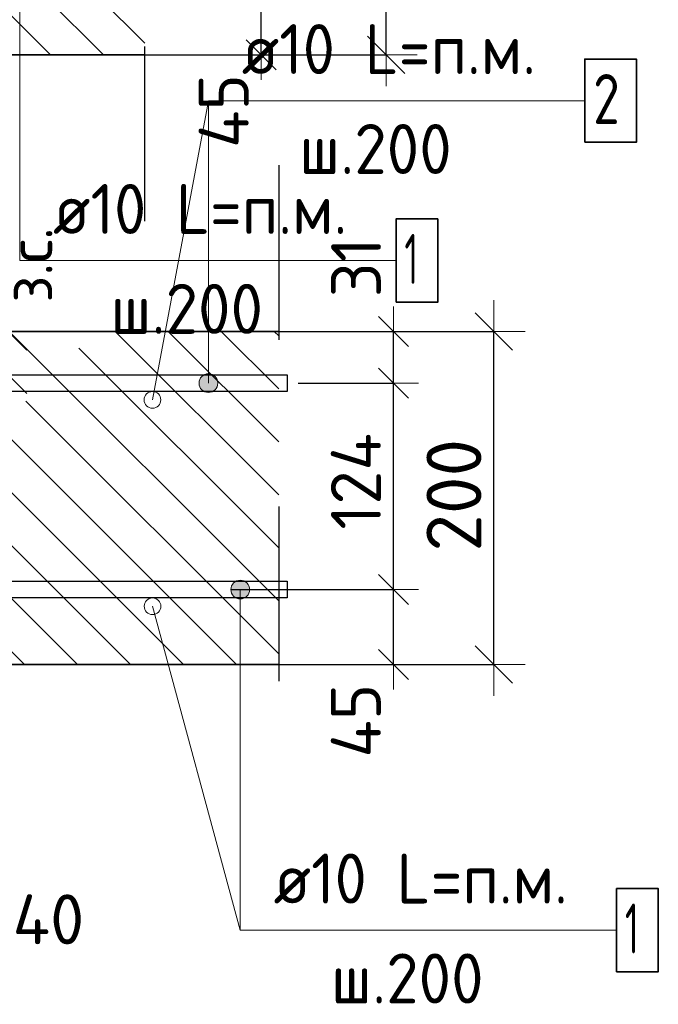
# Model space of a CAD drawing. Header units: metres. Extents: x -38 to 97, y -15 to 21.
# Tile 24 of 87: x 72.644 to 73.028, y 2.848 to 3.439. Entities that reach past the tile are written whole.
import ezdxf

# ---------------------------------------------------------------- set-up
doc = ezdxf.new("R2010")
doc.units = ezdxf.units.M
doc.header["$PDMODE"] = 65
doc.linetypes.add('______4', pattern=[0.135, 0.105, -0.03])
for name, color, linetype, lineweight in [('XR$3$Арм. стержнями нижней зоны', 180, 'Continuous', 35), ('XR$3$Размерная линия (1)', 7, 'Continuous', 13), ('XR$3$Размерная линия_ общее', 7, 'Continuous', 13), ('XR$5$Арм. стержнями верхней зоны', 180, 'Continuous', 35), ('XR$5$Арм. стержнями нижней зоны', 180, 'Continuous', 35), ('XR$5$Арм.стержн. Арматура края', 96, 'Continuous', 35), ('XR$5$Размерная линия (1)', 7, 'Continuous', 13), ('XR$5$Размерная линия_ общее', 7, 'Continuous', 13)]:
    doc.layers.add(name, color=color, linetype=linetype, lineweight=lineweight)
doc.styles.add('ISOCPEUR', font='txt')
doc.dimstyles.new('DIMSTYLE_11', dxfattribs={"dimtxt": 0.033, "dimasz": 0.0375, "dimexe": 0, "dimexo": 0, "dimgap": 0.0165, "dimtad": 2, "dimdec": 0, "dimlfac": 1000, "dimrnd": 1, "dimzin": 12, "dimdsep": 46, "dimtxsty": 'ISOCPEUR', "dimblk1": 'ALL_ML_STRICH', "dimblk2": 'ALL_ML_STRICH', "dimsah": 1, "dimcen": 0, "dimclrd": 7, "dimclre": 256, "dimclrt": 7, "dimadec": 0, "dimazin": 0, "dimtfac": 1, "dimtdec": 0, "dimtix": 1, "dimtmove": 2, "dimatfit": 3, "dimfxl": 0, "dimtvp": 1.2, "dimtzin": 0, "dimlwd": 0, "dimlwe": -3, "dimarcsym": 0})
doc.dimstyles.new('DIMSTYLE_12', dxfattribs={"dimtxt": 0.03, "dimasz": 0.03, "dimexe": 0, "dimexo": 0, "dimgap": 0.015, "dimtad": 2, "dimdec": 0, "dimlfac": 1000, "dimrnd": 1, "dimzin": 12, "dimdsep": 46, "dimtxsty": 'ISOCPEUR', "dimblk1": 'ALL_ML_STRICH', "dimblk2": 'ALL_ML_STRICH', "dimsah": 1, "dimcen": 0, "dimclrd": 7, "dimclre": 256, "dimclrt": 7, "dimadec": 0, "dimazin": 0, "dimtfac": 1, "dimtdec": 0, "dimtix": 1, "dimtmove": 2, "dimatfit": 3, "dimfxl": 0, "dimtzin": 0, "dimlwd": 0, "dimlwe": -3, "dimarcsym": 0})
doc.dimstyles.new('DIMSTYLE_14', dxfattribs={"dimtxt": 0.03, "dimasz": 0.03, "dimexe": 0, "dimexo": 0, "dimgap": 0.015, "dimtad": 2, "dimdec": 0, "dimlfac": 1000, "dimrnd": 1, "dimzin": 12, "dimdsep": 46, "dimtxsty": 'ISOCPEUR', "dimblk1": 'ALL_ML_STRICH', "dimblk2": 'ALL_ML_STRICH', "dimsah": 1, "dimcen": 0, "dimclrd": 7, "dimclre": 256, "dimclrt": 7, "dimadec": 0, "dimazin": 0, "dimtfac": 1, "dimtdec": 0, "dimtix": 1, "dimtmove": 2, "dimatfit": 3, "dimfxl": 0, "dimtvp": 1.2, "dimtzin": 0, "dimlwd": 0, "dimlwe": -3, "dimarcsym": 0})
doc.dimstyles.new('DIMSTYLE_8', dxfattribs={"dimtxt": 0.033, "dimasz": 0.0375, "dimexe": 0, "dimexo": 0, "dimgap": 0.0165, "dimtad": 2, "dimdec": 0, "dimlfac": 1000, "dimrnd": 1, "dimzin": 12, "dimdsep": 46, "dimtxsty": 'ISOCPEUR', "dimblk1": 'ALL_ML_STRICH', "dimblk2": 'ALL_ML_STRICH', "dimsah": 1, "dimcen": 0, "dimclrd": 7, "dimclre": 256, "dimclrt": 7, "dimadec": 0, "dimazin": 0, "dimtfac": 1, "dimtdec": 0, "dimtix": 1, "dimtmove": 2, "dimatfit": 3, "dimfxl": 0, "dimtzin": 0, "dimlwd": 0, "dimlwe": -3, "dimarcsym": 0})
pattern_1 = [(135, (0, 0), (-0.031819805, -0.031819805), [0.4, -0.05, 0, -0.05]), (135, (-0.01591, -0.01591), (-0.031819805, -0.031819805), [0.8, -0.1, 0.1, -0.1])]

# ---------------------------------------------------------------- blocks, each defined once
blk = doc.blocks.new('ALL_ML_STRICH')
at = {"color": 0, "linetype": 'ByBlock', "lineweight": -2}
for p, q in [((0, -0.5), (0, 0.5)), ((-0.3, -0.3), (0.3, 0.3)), ((-1, 0), (0.5, 0))]:
    blk.add_line(p, q, dxfattribs=at)
blk = doc.blocks.new('*D95')
at = {"layer": 'DEFPOINTS', "color": 7, "linetype": 'Continuous', "lineweight": 13, "transparency": 33554687}
for p in [(72.69287, 3.61831), (72.69287, 3.41831), (72.86441, 3.41831)]:
    blk.add_point(p, dxfattribs=at)
at = {"layer": 'XR$3$Размерная линия_ общее', "color": 253, "linetype": 'Continuous', "lineweight": -2, "true_color": 0xa0a0a0, "transparency": 33554687}
for p, q in [((72.71287, 3.61831), (72.86441, 3.61831)), ((72.71287, 3.41831), (72.86441, 3.41831))]:
    blk.add_line(p, q, dxfattribs=at)
at = {"layer": 'XR$3$Размерная линия_ общее', "color": 7, "linetype": 'Continuous', "lineweight": -2, "transparency": 33554687}
blk.add_line((72.86441, 3.41831), (72.86441, 3.61831), dxfattribs=at)
at = {"layer": 'XR$3$Размерная линия_ общее', "color": 7, "linetype": 'Continuous', "lineweight": 13, "transparency": 33554687, "xscale": 0.0375, "yscale": 0.0375, "zscale": 0.0375}
for p, rotation in [((72.86441, 3.61831), 90), ((72.86441, 3.41831), 270)]:
    blk.add_blockref('ALL_ML_STRICH', p, dxfattribs=dict(at, rotation=rotation))
at = {"layer": 'XR$3$Размерная линия_ общее', "color": 7, "linetype": 'Continuous', "lineweight": 13, "transparency": 33554687, "insert": (72.84041, 3.51996), "char_height": 0.033, "width": 0.099, "attachment_point": 5, "rotation": 90, "style": 'ISOCPEUR'}
blk.add_mtext('\\A1;{200}', dxfattribs=at)
blk = doc.blocks.new('*D213')
at = {"layer": 'DEFPOINTS', "color": 7, "linetype": 'Continuous', "lineweight": 13, "transparency": 33554687}
for p in [(72.69675, 3.46331), (72.7096, 3.41831), (72.78941, 3.41831)]:
    blk.add_point(p, dxfattribs=at)
at = {"layer": 'XR$3$Размерная линия (1)', "color": 9, "linetype": 'Continuous', "lineweight": -2, "true_color": 0xc7c7c7, "transparency": 33554687}
for p, q in [((72.71675, 3.46331), (72.78941, 3.46331)), ((72.7296, 3.41831), (72.78941, 3.41831))]:
    blk.add_line(p, q, dxfattribs=at)
at = {"layer": 'XR$3$Размерная линия (1)', "color": 7, "linetype": 'Continuous', "lineweight": -2, "transparency": 33554687}
blk.add_line((72.78941, 3.41831), (72.78941, 3.46331), dxfattribs=at)
at = {"layer": 'XR$3$Размерная линия (1)', "color": 7, "linetype": 'Continuous', "lineweight": 13, "transparency": 33554687, "xscale": 0.03, "yscale": 0.03, "zscale": 0.03}
for p, rotation in [((72.78941, 3.46331), 90), ((72.78941, 3.41831), 270)]:
    blk.add_blockref('ALL_ML_STRICH', p, dxfattribs=dict(at, rotation=rotation))
at = {"layer": 'XR$3$Размерная линия (1)', "color": 7, "linetype": 'Continuous', "lineweight": 13, "transparency": 33554687, "insert": (72.76691, 3.38455), "char_height": 0.03, "width": 0.06, "attachment_point": 5, "rotation": 90, "style": 'ISOCPEUR'}
blk.add_mtext('\\A1;{45}', dxfattribs=at)
blk = doc.blocks.new('*D431')
at = {"layer": 'DEFPOINTS', "color": 7, "linetype": 'Continuous', "lineweight": 13, "transparency": 33554687}
for p in [(72.58136, 2.99213), (72.62132, 2.95213), (72.58136, 2.87689)]:
    blk.add_point(p, dxfattribs=at)
at = {"layer": 'XR$5$Размерная линия (1)', "color": 9, "linetype": 'Continuous', "lineweight": -2, "true_color": 0xc7c7c7, "transparency": 33554687}
for p, q in [((72.58136, 2.97213), (72.58136, 2.87689)), ((72.62132, 2.93213), (72.62132, 2.87689))]:
    blk.add_line(p, q, dxfattribs=at)
at = {"layer": 'XR$5$Размерная линия (1)', "color": 7, "linetype": 'Continuous', "lineweight": -2, "transparency": 33554687}
blk.add_line((72.58136, 2.87689), (72.62132, 2.87689), dxfattribs=at)
at = {"layer": 'XR$5$Размерная линия (1)', "color": 7, "linetype": 'Continuous', "lineweight": 13, "transparency": 33554687, "xscale": 0.03, "yscale": 0.03, "zscale": 0.03, "rotation": 180}
blk.add_blockref('ALL_ML_STRICH', (72.58136, 2.87689), dxfattribs=at)
at = {"layer": 'XR$5$Размерная линия (1)', "color": 7, "linetype": 'Continuous', "lineweight": 13, "transparency": 33554687, "xscale": 0.03, "yscale": 0.03, "zscale": 0.03}
blk.add_blockref('ALL_ML_STRICH', (72.62132, 2.87689), dxfattribs=at)
at = {"layer": 'XR$5$Размерная линия (1)', "color": 7, "linetype": 'Continuous', "lineweight": 13, "transparency": 33554687, "insert": (72.66166, 2.89909), "char_height": 0.03, "width": 0.06, "attachment_point": 5, "style": 'ISOCPEUR'}
blk.add_mtext('\\A1;{40}', dxfattribs=at)
blk = doc.blocks.new('*D438')
at = {"layer": 'DEFPOINTS', "color": 7, "linetype": 'Continuous', "lineweight": 13, "transparency": 33554687}
for p in [(72.59748, 3.25213), (72.59748, 3.22613), (72.63747, 3.22613)]:
    blk.add_point(p, dxfattribs=at)
at = {"layer": 'XR$5$Размерная линия_ общее', "color": 253, "linetype": 'Continuous', "lineweight": -2, "true_color": 0xa0a0a0, "transparency": 33554687}
for p, q in [((72.61748, 3.25213), (72.63747, 3.25213)), ((72.61748, 3.22613), (72.63747, 3.22613))]:
    blk.add_line(p, q, dxfattribs=at)
at = {"layer": 'XR$5$Размерная линия_ общее', "color": 7, "linetype": 'Continuous', "lineweight": -2, "transparency": 33554687}
blk.add_line((72.63747, 3.22613), (72.63747, 3.25213), dxfattribs=at)
at = {"layer": 'XR$5$Размерная линия_ общее', "color": 7, "linetype": 'Continuous', "lineweight": 13, "transparency": 33554687, "xscale": 0.0375, "yscale": 0.0375, "zscale": 0.0375}
for p, rotation in [((72.63747, 3.25213), 90), ((72.63747, 3.22613), 270)]:
    blk.add_blockref('ALL_ML_STRICH', p, dxfattribs=dict(at, rotation=rotation))
at = {"layer": 'XR$5$Размерная линия_ общее', "color": 7, "linetype": 'Continuous', "lineweight": 13, "transparency": 33554687, "insert": (72.637, 3.26949), "char_height": 0.027, "width": 0.00135, "attachment_point": 1, "rotation": 90, "line_spacing_factor": 0.60241, "style": 'ISOCPEUR'}
blk.add_mtext('з.с.', dxfattribs=at)
at = {"layer": 'XR$5$Размерная линия_ общее', "color": 7, "linetype": 'Continuous', "lineweight": 13, "transparency": 33554687, "insert": (72.61347, 3.28985), "char_height": 0.033, "width": 0.066, "attachment_point": 5, "rotation": 90, "style": 'ISOCPEUR'}
blk.add_mtext('\\A1;{26}', dxfattribs=at)
blk = doc.blocks.new('*D477')
at = {"layer": 'DEFPOINTS', "color": 7, "linetype": 'Continuous', "lineweight": 13, "transparency": 33554687}
for p in [(72.7476, 3.25213), (72.7476, 3.05213), (72.92915, 3.05213)]:
    blk.add_point(p, dxfattribs=at)
at = {"layer": 'XR$5$Размерная линия_ общее', "color": 253, "linetype": 'Continuous', "lineweight": -2, "true_color": 0xa0a0a0, "transparency": 33554687}
for p, q in [((72.7676, 3.25213), (72.92915, 3.25213)), ((72.7676, 3.05213), (72.92915, 3.05213))]:
    blk.add_line(p, q, dxfattribs=at)
at = {"layer": 'XR$5$Размерная линия_ общее', "color": 7, "linetype": 'Continuous', "lineweight": -2, "transparency": 33554687}
blk.add_line((72.92915, 3.05213), (72.92915, 3.25213), dxfattribs=at)
at = {"layer": 'XR$5$Размерная линия_ общее', "color": 7, "linetype": 'Continuous', "lineweight": 13, "transparency": 33554687, "xscale": 0.0375, "yscale": 0.0375, "zscale": 0.0375}
for p, rotation in [((72.92915, 3.25213), 90), ((72.92915, 3.05213), 270)]:
    blk.add_blockref('ALL_ML_STRICH', p, dxfattribs=dict(at, rotation=rotation))
at = {"layer": 'XR$5$Размерная линия_ общее', "color": 7, "linetype": 'Continuous', "lineweight": 13, "transparency": 33554687, "insert": (72.90515, 3.15378), "char_height": 0.033, "width": 0.099, "attachment_point": 5, "rotation": 90, "style": 'ISOCPEUR'}
blk.add_mtext('\\A1;{200}', dxfattribs=at)
blk = doc.blocks.new('*D478')
at = {"layer": 'DEFPOINTS', "color": 7, "linetype": 'Continuous', "lineweight": 13, "transparency": 33554687}
for p in [(72.75149, 3.09713), (72.76434, 3.05213), (72.86878, 3.05213)]:
    blk.add_point(p, dxfattribs=at)
at = {"layer": 'XR$5$Размерная линия (1)', "color": 9, "linetype": 'Continuous', "lineweight": -2, "true_color": 0xc7c7c7, "transparency": 33554687}
for p, q in [((72.77149, 3.09713), (72.86878, 3.09713)), ((72.78434, 3.05213), (72.86878, 3.05213))]:
    blk.add_line(p, q, dxfattribs=at)
at = {"layer": 'XR$5$Размерная линия (1)', "color": 7, "linetype": 'Continuous', "lineweight": -2, "transparency": 33554687}
blk.add_line((72.86878, 3.05213), (72.86878, 3.09713), dxfattribs=at)
at = {"layer": 'XR$5$Размерная линия (1)', "color": 7, "linetype": 'Continuous', "lineweight": 13, "transparency": 33554687, "xscale": 0.03, "yscale": 0.03, "zscale": 0.03}
for p, rotation in [((72.86878, 3.09713), 90), ((72.86878, 3.05213), 270)]:
    blk.add_blockref('ALL_ML_STRICH', p, dxfattribs=dict(at, rotation=rotation))
at = {"layer": 'XR$5$Размерная линия (1)', "color": 7, "linetype": 'Continuous', "lineweight": 13, "transparency": 33554687, "insert": (72.84628, 3.01837), "char_height": 0.03, "width": 0.06, "attachment_point": 5, "rotation": 90, "style": 'ISOCPEUR'}
blk.add_mtext('\\A1;{45}', dxfattribs=at)
blk = doc.blocks.new('*D479')
at = {"layer": 'DEFPOINTS', "color": 7, "linetype": 'Continuous', "lineweight": 13, "transparency": 33554687}
for p in [(72.79165, 3.22113), (72.75149, 3.09713), (72.86878, 3.09713)]:
    blk.add_point(p, dxfattribs=at)
at = {"layer": 'XR$5$Размерная линия (1)', "color": 9, "linetype": 'Continuous', "lineweight": -2, "true_color": 0xc7c7c7, "transparency": 33554687}
for p, q in [((72.81165, 3.22113), (72.86878, 3.22113)), ((72.77149, 3.09713), (72.86878, 3.09713))]:
    blk.add_line(p, q, dxfattribs=at)
at = {"layer": 'XR$5$Размерная линия (1)', "color": 7, "linetype": 'Continuous', "lineweight": -2, "transparency": 33554687}
blk.add_line((72.86878, 3.09713), (72.86878, 3.22113), dxfattribs=at)
at = {"layer": 'XR$5$Размерная линия (1)', "color": 7, "linetype": 'Continuous', "lineweight": 13, "transparency": 33554687, "xscale": 0.03, "yscale": 0.03, "zscale": 0.03}
for p, rotation in [((72.86878, 3.22113), 90), ((72.86878, 3.09713), 270)]:
    blk.add_blockref('ALL_ML_STRICH', p, dxfattribs=dict(at, rotation=rotation))
at = {"layer": 'XR$5$Размерная линия (1)', "color": 7, "linetype": 'Continuous', "lineweight": 13, "transparency": 33554687, "insert": (72.84628, 3.16213), "char_height": 0.03, "width": 0.09, "attachment_point": 5, "rotation": 90, "style": 'ISOCPEUR'}
blk.add_mtext('\\A1;{124}', dxfattribs=at)
blk = doc.blocks.new('*D480')
at = {"layer": 'DEFPOINTS', "color": 7, "linetype": 'Continuous', "lineweight": 13, "transparency": 33554687}
for p in [(72.74065, 3.25213), (72.79165, 3.22113), (72.86878, 3.22113)]:
    blk.add_point(p, dxfattribs=at)
at = {"layer": 'XR$5$Размерная линия (1)', "color": 9, "linetype": 'Continuous', "lineweight": -2, "true_color": 0xc7c7c7, "transparency": 33554687}
for p, q in [((72.76065, 3.25213), (72.86878, 3.25213)), ((72.81165, 3.22113), (72.86878, 3.22113))]:
    blk.add_line(p, q, dxfattribs=at)
at = {"layer": 'XR$5$Размерная линия (1)', "color": 7, "linetype": 'Continuous', "lineweight": -2, "transparency": 33554687}
blk.add_line((72.86878, 3.22113), (72.86878, 3.25213), dxfattribs=at)
at = {"layer": 'XR$5$Размерная линия (1)', "color": 7, "linetype": 'Continuous', "lineweight": 13, "transparency": 33554687, "xscale": 0.03, "yscale": 0.03, "zscale": 0.03}
for p, rotation in [((72.86878, 3.25213), 90), ((72.86878, 3.22113), 270)]:
    blk.add_blockref('ALL_ML_STRICH', p, dxfattribs=dict(at, rotation=rotation))
at = {"layer": 'XR$5$Размерная линия (1)', "color": 7, "linetype": 'Continuous', "lineweight": 13, "transparency": 33554687, "insert": (72.84638, 3.29071), "char_height": 0.03, "width": 0.06, "attachment_point": 5, "rotation": 90, "style": 'ISOCPEUR'}
blk.add_mtext('\\A1;{31}', dxfattribs=at)

msp = doc.modelspace()

# ---------------------------------------------------------------- hatches: boundary and pattern name
at = {"linetype": 'Continuous', "lineweight": 25, "transparency": 33554687}
h = msp.add_hatch(dxfattribs=at)
h.set_pattern_fill('__________540', scale=0.015, style=0, pattern_type=2)
h.set_pattern_definition(pattern_1)
h.paths.add_polyline_path([(72.34592, 3.61831), (72.34592, 3.41831), (72.71957, 3.41831), (72.71957, 3.61831)], flags=0)
at = {"linetype": 'Continuous', "lineweight": 13, "transparency": 33554687}
h = msp.add_hatch(dxfattribs=at)
h.set_pattern_fill('__________540', scale=0.015, style=0, pattern_type=2)
h.set_pattern_definition(pattern_1)
h.paths.add_polyline_path([(72.37132, 3.25213), (72.37132, 3.05213), (72.79994, 3.05213), (72.79994, 3.25213)], flags=0)
at = {"layer": 'XR$5$Арм. стержнями верхней зоны', "linetype": 'Continuous', "lineweight": 13, "transparency": 33554687}
for points in [[(72.76256, 3.22394), (72.75289, 3.22394), (72.7521, 3.22113)], [(72.76256, 3.22394), (72.7521, 3.22113), (72.76335, 3.22113)], [(72.76054, 3.22596), (72.75491, 3.22596), (72.75289, 3.22394)], [(72.76054, 3.22596), (72.75289, 3.22394), (72.76256, 3.22394)], [(72.75491, 3.22596), (72.76054, 3.22596), (72.75773, 3.22675)], [(72.76335, 3.22113), (72.7521, 3.22113), (72.75289, 3.21831)], [(72.76335, 3.22113), (72.75289, 3.21831), (72.76256, 3.21831)], [(72.76256, 3.21831), (72.75289, 3.21831), (72.75491, 3.21629)], [(72.76256, 3.21831), (72.75491, 3.21629), (72.76054, 3.21629)], [(72.76054, 3.21629), (72.75491, 3.21629), (72.75773, 3.2155)]]:
    msp.add_hatch(color=7, dxfattribs=at).paths.add_polyline_path(points)
at = {"layer": 'XR$5$Арм. стержнями нижней зоны', "linetype": 'Continuous', "lineweight": 13, "transparency": 33554687}
for points in [[(72.77124, 3.09713), (72.78249, 3.09713), (72.7817, 3.09994)], [(72.77124, 3.09713), (72.7817, 3.09994), (72.77202, 3.09994)], [(72.77202, 3.09994), (72.7817, 3.09994), (72.77967, 3.10196)], [(72.77202, 3.09994), (72.77967, 3.10196), (72.77405, 3.10196)], [(72.77405, 3.10196), (72.77967, 3.10196), (72.77686, 3.10275)], [(72.77202, 3.09431), (72.78249, 3.09713), (72.77124, 3.09713)], [(72.77202, 3.09431), (72.7817, 3.09431), (72.78249, 3.09713)], [(72.77405, 3.09229), (72.7817, 3.09431), (72.77202, 3.09431)], [(72.77405, 3.09229), (72.77967, 3.09229), (72.7817, 3.09431)], [(72.77967, 3.09229), (72.77405, 3.09229), (72.77686, 3.0915)]]:
    msp.add_hatch(color=7, dxfattribs=at).paths.add_polyline_path(points)

# ---------------------------------------------------------------- linework, layer by layer
at = {"color": 7, "linetype": '______4', "lineweight": 25, "transparency": 33554687}
for p, q in [((72.71957, 3.31831), (72.71957, 3.71831)), ((72.79994, 3.35213), (72.79994, 2.95213))]:
    msp.add_line(p, q, dxfattribs=at)
at = {"color": 7, "linetype": 'Continuous', "lineweight": 35, "transparency": 33554687}
for p, q in [((72.34592, 3.41831), (72.71957, 3.41831)), ((72.79994, 3.25213), (72.37132, 3.25213)), ((72.62132, 3.05213), (72.79994, 3.05213))]:
    msp.add_line(p, q, dxfattribs=at)
at = {"color": 7, "linetype": 'Continuous', "lineweight": 13, "transparency": 33554687}
for p, q in [((72.72415, 3.21108), (72.75773, 3.39075)), ((72.72419, 3.08708), (72.77686, 2.89259))]:
    msp.add_line(p, q, dxfattribs=at)
for centre in [(72.72415, 3.21108), (72.72419, 3.08708)]:
    msp.add_circle(centre, 0.005, dxfattribs=at)
at = {"layer": 'XR$3$Арм. стержнями нижней зоны', "color": 7, "linetype": 'Continuous', "lineweight": 13, "transparency": 33554687}
for q in [(72.64442, 3.46331), (72.87042, 3.29473)]:
    msp.add_line((72.64442, 3.29473), q, dxfattribs=at)
at = {"layer": 'XR$3$Арм. стержнями нижней зоны', "color": 7, "linetype": 'Continuous', "lineweight": 35, "transparency": 33554687}
msp.add_lwpolyline([(72.87042, 3.26973), (72.89542, 3.26973), (72.89542, 3.31973), (72.87042, 3.31973), (72.87042, 3.26973)], dxfattribs=at)
at = {"layer": 'XR$5$Арм. стержнями верхней зоны', "color": 7, "linetype": 'Continuous', "lineweight": 13, "transparency": 33554687}
for p, q in [((72.75773, 3.39075), (72.98373, 3.39075)), ((72.75773, 3.39075), (72.75773, 3.22113)), ((72.75773, 3.22675), (72.75773, 3.22675)), ((72.7521, 3.22113), (72.7521, 3.22113)), ((72.76335, 3.22113), (72.76335, 3.22113)), ((72.75773, 3.2155), (72.75773, 3.2155))]:
    msp.add_line(p, q, dxfattribs=at)
at = {"layer": 'XR$5$Арм. стержнями верхней зоны', "color": 7, "linetype": 'Continuous', "lineweight": 35, "transparency": 33554687}
msp.add_lwpolyline([(72.98373, 3.36575), (73.01473, 3.36575), (73.01473, 3.41575), (72.98373, 3.41575), (72.98373, 3.36575)], dxfattribs=at)
at = {"layer": 'XR$5$Арм. стержнями верхней зоны', "color": 4, "linetype": 'Continuous', "lineweight": 25, "transparency": 33554687}
msp.add_lwpolyline([(72.39632, 3.22613), (72.80494, 3.22613), (72.80494, 3.21613), (72.39632, 3.21613), (72.39632, 3.22613)], dxfattribs=at)
msp.add_lwpolyline([(72.39632, 3.22613), (72.80494, 3.22613), (72.80494, 3.21613), (72.39632, 3.21613), (72.39632, 3.22613)], dxfattribs=at)
at = {"layer": 'XR$5$Арм. стержнями верхней зоны', "color": 7, "linetype": 'Continuous', "lineweight": 13, "transparency": 33554687}
msp.add_circle((72.75773, 3.22113), 0.00563, dxfattribs=at)
at = {"layer": 'XR$5$Арм. стержнями нижней зоны', "color": 7, "linetype": 'Continuous', "lineweight": 13, "transparency": 33554687}
for p, q in [((72.77686, 3.10275), (72.77686, 3.10275)), ((72.77124, 3.09713), (72.77124, 3.09713)), ((72.77686, 2.89259), (72.77686, 3.09713)), ((72.78249, 3.09713), (72.78249, 3.09713)), ((72.77686, 3.0915), (72.77686, 3.0915)), ((72.77686, 2.89259), (73.00286, 2.89259))]:
    msp.add_line(p, q, dxfattribs=at)
at = {"layer": 'XR$5$Арм. стержнями нижней зоны', "color": 4, "linetype": 'Continuous', "lineweight": 25, "transparency": 33554687}
msp.add_lwpolyline([(72.39632, 3.10213), (72.80494, 3.10213), (72.80494, 3.09213), (72.39632, 3.09213), (72.39632, 3.10213)], dxfattribs=at)
msp.add_lwpolyline([(72.39632, 3.10213), (72.80494, 3.10213), (72.80494, 3.09213), (72.39632, 3.09213), (72.39632, 3.10213)], dxfattribs=at)
at = {"layer": 'XR$5$Арм. стержнями нижней зоны', "color": 7, "linetype": 'Continuous', "lineweight": 35, "transparency": 33554687}
msp.add_lwpolyline([(73.00286, 2.86759), (73.02786, 2.86759), (73.02786, 2.91759), (73.00286, 2.91759), (73.00286, 2.86759)], dxfattribs=at)
at = {"layer": 'XR$5$Арм. стержнями нижней зоны', "color": 7, "linetype": 'Continuous', "lineweight": 13, "transparency": 33554687}
msp.add_circle((72.77686, 3.09713), 0.00563, dxfattribs=at)
at = {"layer": 'XR$5$Арм.стержн. Арматура края', "color": 4, "linetype": 'Continuous', "lineweight": 25, "transparency": 33554687}
for points in [[(72.42488, 3.22613), (72.80494, 3.22613), (72.80494, 3.21613), (72.42558, 3.21613)], [(72.42558, 3.10213), (72.80494, 3.10213), (72.80494, 3.09213)], [(72.80494, 3.09213), (72.42488, 3.09213)]]:
    msp.add_lwpolyline(points, dxfattribs=at)

# ---------------------------------------------------------------- texts
at = {"layer": 'XR$3$Арм. стержнями нижней зоны', "color": 7, "linetype": 'Continuous', "lineweight": 25, "transparency": 33554687, "char_height": 0.03, "attachment_point": 7, "style": 'ISOCPEUR'}
for s, insert, width in [('\\W0.94;ø10 L=п.м.', (72.66442, 3.31073), 0.199983), ('\\W0.56;1', (72.87542, 3.28073), 0.0233333), ('\\W0.95;ш.200 ', (72.69892, 3.25073), 0.1311996)]:
    msp.add_mtext(s, dxfattribs=dict(at, insert=insert, width=width))
at = {"layer": 'XR$5$Арм. стержнями верхней зоны', "color": 7, "linetype": 'Continuous', "lineweight": 25, "transparency": 33554687, "char_height": 0.03, "attachment_point": 7, "style": 'ISOCPEUR'}
for s, insert, width in [('\\W0.94;ø10 L=п.м.', (72.77773, 3.40675), 0.1999832), ('\\W0.78;2', (72.98873, 3.37675), 0.0326407), ('\\W0.95;ш.200 ', (72.81223, 3.34675), 0.1311997)]:
    msp.add_mtext(s, dxfattribs=dict(at, insert=insert, width=width))
at = {"layer": 'XR$5$Арм. стержнями нижней зоны', "color": 7, "linetype": 'Continuous', "lineweight": 25, "transparency": 33554687, "char_height": 0.03, "attachment_point": 7, "style": 'ISOCPEUR'}
for s, insert, width in [('\\W0.94;ø10 L=п.м.', (72.79686, 2.90859), 0.1999831), ('\\W0.56;1', (73.00786, 2.87859), 0.0233333), ('\\W0.95;ш.200 ', (72.83136, 2.84859), 0.1311997)]:
    msp.add_mtext(s, dxfattribs=dict(at, insert=insert, width=width))

# ---------------------------------------------------------------- dimensions: what is measured, and where the dimension line sits
at = {"layer": 'XR$3$Размерная линия (1)', "color": 7, "linetype": 'Continuous', "lineweight": 13, "transparency": 33554687}
dim = msp.add_linear_dim(base=(72.78941, 3.46331), p1=(72.7296, 3.41831), p2=(72.71675, 3.46331), angle=90, dimstyle='DIMSTYLE_14', override={"dimpost": '<>', "dimclrd": 7, "dimclre": 9, "dimclrt": 7, "dimlwd": 0, "dimlwe": 65533}, dxfattribs=at)
dim.commit()
dim.dimension.update_dxf_attribs({"geometry": '*D213', "text_midpoint": (72.76691, 3.38455), "dimtype": 160})
at = {"layer": 'XR$3$Размерная линия_ общее', "color": 7, "linetype": 'Continuous', "lineweight": 13, "transparency": 33554687}
dim = msp.add_linear_dim(base=(72.86441, 3.61831), p1=(72.71287, 3.41831), p2=(72.71287, 3.61831), angle=90, dimstyle='DIMSTYLE_8', override={"dimpost": '<>', "dimclrd": 7, "dimclre": 253, "dimclrt": 7, "dimlwd": 0, "dimlwe": 65533}, dxfattribs=at)
dim.commit()
dim.dimension.update_dxf_attribs({"geometry": '*D95', "text_midpoint": (72.84041, 3.51996), "dimtype": 160})
at = {"layer": 'XR$5$Размерная линия (1)', "color": 7, "linetype": 'Continuous', "lineweight": 13, "transparency": 33554687}
for base, p1, p2, dimstyle, picture, middle in [((72.86878, 3.25213), (72.81165, 3.22113), (72.76065, 3.25213), 'DIMSTYLE_14', '*D480', (72.84638, 3.29071)), ((72.86878, 3.22113), (72.77149, 3.09713), (72.81165, 3.22113), 'DIMSTYLE_12', '*D479', (72.84628, 3.16213)), ((72.86878, 3.09713), (72.78434, 3.05213), (72.77149, 3.09713), 'DIMSTYLE_14', '*D478', (72.84628, 3.01837))]:
    dim = msp.add_linear_dim(base=base, p1=p1, p2=p2, angle=90, dimstyle=dimstyle, override={"dimpost": '<>', "dimclrd": 7, "dimclre": 9, "dimclrt": 7, "dimlwd": 0, "dimlwe": 65533}, dxfattribs=at)
    dim.commit()
    dim.dimension.update_dxf_attribs({"geometry": picture, "text_midpoint": middle, "dimtype": 160})
dim = msp.add_linear_dim(base=(72.62132, 2.87689), p1=(72.58136, 2.97213), p2=(72.62132, 2.93213), dimstyle='DIMSTYLE_14', override={"dimpost": '<>', "dimclrd": 7, "dimclre": 9, "dimclrt": 7, "dimlwd": 0, "dimlwe": 65533}, dxfattribs=at)
dim.commit()
dim.dimension.update_dxf_attribs({"geometry": '*D431', "text_midpoint": (72.66166, 2.89909), "dimtype": 160})
at = {"layer": 'XR$5$Размерная линия_ общее', "color": 7, "linetype": 'Continuous', "lineweight": 13, "transparency": 33554687}
dim = msp.add_linear_dim(base=(72.63747, 3.25213), p1=(72.61748, 3.22613), p2=(72.61748, 3.25213), angle=90, text='<>\\Xз.с.', dimstyle='DIMSTYLE_11', override={"dimpost": '<>', "dimclrd": 7, "dimclre": 253, "dimclrt": 7, "dimlwd": 0, "dimlwe": 65533}, dxfattribs=at)
dim.commit()
dim.dimension.update_dxf_attribs({"geometry": '*D438', "text_midpoint": (72.61347, 3.28985), "dimtype": 160})
dim = msp.add_linear_dim(base=(72.92915, 3.25213), p1=(72.7676, 3.05213), p2=(72.7676, 3.25213), angle=90, dimstyle='DIMSTYLE_8', override={"dimpost": '<>', "dimclrd": 7, "dimclre": 253, "dimclrt": 7, "dimlwd": 0, "dimlwe": 65533}, dxfattribs=at)
dim.commit()
dim.dimension.update_dxf_attribs({"geometry": '*D477', "text_midpoint": (72.90515, 3.15378), "dimtype": 160})

doc.saveas('drawing.dxf')
